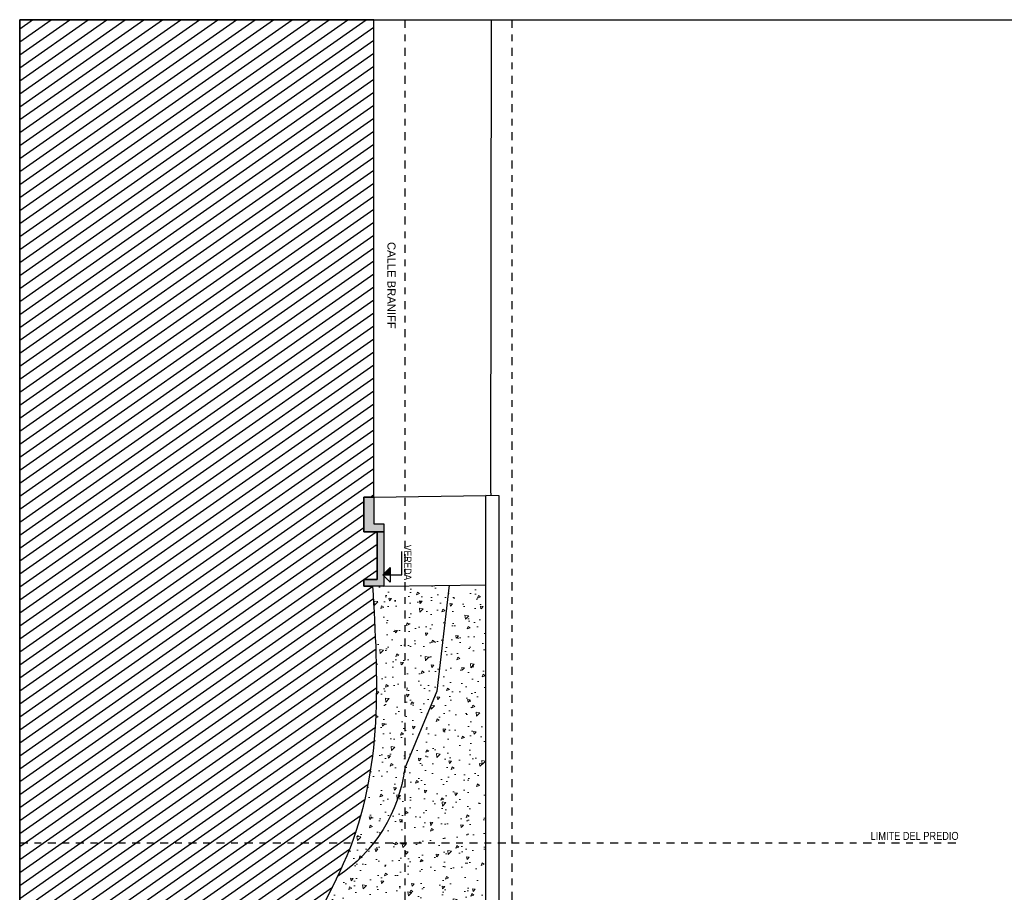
# Model space of a CAD drawing. Header units: millimetres. Extents: x 4617 to 4884, y 1258 to 1784.
# Tile 38 of 168: x 4672 to 4687, y 1316 to 1329. Entities that reach past the tile are written whole.
import ezdxf
from ezdxf.enums import TextEntityAlignment as Align

# ---------------------------------------------------------------- set-up
doc = ezdxf.new("R2010")
doc.units = ezdxf.units.MM
doc.header["$LTSCALE"] = 0.4
doc.linetypes.add('DASHDOT', pattern=[1, 0.5, -0.25, 0, -0.25])
for name, color, linetype in [('00 AC - CUBIERTA', 1, 'Continuous'), ('00 AC - SUELO', 1, 'Continuous'), ('00 AC - SUELO HATCH', 253, 'Continuous'), ('200', 6, 'Continuous'), ('200cotas50', 1, 'Continuous'), ('A MURO', 1, 'Continuous'), ('A VEGETACIÓN', 253, 'Continuous'), ('TXT', 3, 'Continuous')]:
    doc.layers.add(name, color=color, linetype=linetype)
doc.layers.add('A_PAVIMENTO EXT_', color=254, linetype='Continuous', lineweight=9)
doc.styles.add('arial', font='arial.ttf')
doc.styles.add('ARIAL NARROW', font='ARIALN.TTF')

# ---------------------------------------------------------------- blocks, each defined once
blk = doc.blocks.new('Nivel corte')
at = {"color": 0}
for p, q in [((0, 0.2), (0.25, 0.2)), ((0, 0), (0, 0.2)), ((0.078, 0.078), (-0.078, 0.078)), ((0, 0), (-0.078, 0.078)), ((0, 0), (0.078, 0.078))]:
    blk.add_line(p, q, dxfattribs=at)
blk.add_solid([(0, 0), (0.078, 0.078), (0, 0.078), (0.078, 0.078)], dxfattribs=at)
at = {"color": 0, "style": 'ARIAL NARROW', "flags": 4}
blk.add_attdef('NIVEL', text='', height=0.08, dxfattribs=at).set_placement((0.125, 0.2), align=Align.BOTTOM_CENTER)

msp = doc.modelspace()

# ---------------------------------------------------------------- hatches: boundary and pattern name
at = {"layer": '00 AC - SUELO HATCH'}
h = msp.add_hatch(color=252, dxfattribs=at)
h.dxf.hatch_style = 1
h.paths.add_polyline_path([(4677.323, 1320.917), (4677.323, 1320.107), (4677.023, 1320.107), (4677.023, 1320.207), (4677.223, 1320.207), (4677.223, 1320.917)])
h.paths.add_polyline_path([(4677.323, 1321.037), (4677.323, 1320.917), (4677.223, 1320.917), (4677.023, 1320.917), (4677.023, 1321.437), (4677.173, 1321.437), (4677.173, 1321.037)])
at = {"layer": 'A VEGETACIÓN'}
h = msp.add_hatch(dxfattribs=at)
h.set_pattern_fill('LINE', color=253, scale=0.05, angle=-55, double=1)
h.set_pattern_definition([(215, (4548.78978, 1691.46104), (0.09105526, -0.130040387), [])])
edge = h.paths.add_edge_path()
edge.add_spline(control_points=[(4677.192, 1261.169), (4677.209, 1262.221), (4677.226, 1263.142), (4677.244, 1264.062)], knot_values=[19.774288, 19.774288, 19.774288, 19.774288, 20.371684, 20.371684, 20.371684, 20.371684], weights=[1, 1, 1, 1], degree=3, periodic=0)
edge.add_spline(control_points=[(4677.244, 1264.062), (4677.232, 1264.827), (4677.22, 1265.591), (4677.216, 1265.897)], knot_values=[20.371684, 20.371684, 20.371684, 20.371684, 20.790947, 20.790947, 20.790947, 20.790947], weights=[1, 1, 1, 1], degree=3, periodic=0)
edge.add_spline(control_points=[(4677.216, 1265.897), (4677.168, 1266.192), (4677.152, 1266.299), (4677.144, 1266.34)], knot_values=[20.790947, 20.790947, 20.790947, 20.790947, 20.818507, 20.818507, 20.818507, 20.818507], weights=[1, 1, 1, 1], degree=3, periodic=0)
edge.add_line((4677.144, 1266.34), (4677.053, 1266.34))
edge.add_line((4677.053, 1266.34), (4677.053, 1266.54))
edge.add_line((4677.053, 1266.54), (4677.253, 1266.54))
edge.add_line((4677.253, 1266.54), (4677.253, 1269.812))
edge.add_line((4677.253, 1269.812), (4679.033, 1269.812))
edge.add_line((4679.033, 1269.812), (4679.033, 1272.392))
edge.add_line((4679.033, 1272.392), (4678.833, 1272.392))
edge.add_line((4678.833, 1272.392), (4678.833, 1272.692))
edge.add_line((4678.833, 1272.692), (4679.133, 1272.692))
edge.add_line((4679.133, 1272.692), (4679.133, 1302.422))
edge.add_line((4679.133, 1302.422), (4678.733, 1302.422))
edge.add_line((4678.733, 1302.422), (4678.733, 1302.722))
edge.add_line((4678.733, 1302.722), (4679.064, 1302.722))
edge.add_line((4679.064, 1302.722), (4679.033, 1303.821))
edge.add_line((4679.033, 1303.821), (4679.003, 1306.773))
edge.add_line((4679.003, 1306.773), (4678.803, 1306.773))
edge.add_line((4678.803, 1306.773), (4678.803, 1306.925))
edge.add_line((4678.803, 1306.925), (4679.099, 1306.923))
edge.add_line((4679.099, 1306.923), (4679.101, 1307.225))
edge.add_line((4679.101, 1307.225), (4679.096, 1307.381))
edge.add_line((4679.096, 1307.381), (4679.094, 1307.386))
edge.add_line((4679.094, 1307.386), (4679.111, 1307.687))
edge.add_line((4679.111, 1307.687), (4679.083, 1308.126))
edge.add_line((4679.083, 1308.126), (4679.089, 1308.443))
edge.add_line((4679.089, 1308.443), (4679.058, 1308.704))
edge.add_line((4679.058, 1308.704), (4679.086, 1308.795))
edge.add_line((4679.086, 1308.795), (4679.039, 1308.909))
edge.add_line((4679.039, 1308.909), (4679.08, 1309.452))
edge.add_line((4679.08, 1309.452), (4679.045, 1309.643))
edge.add_line((4679.045, 1309.643), (4679.061, 1309.705))
edge.add_line((4679.061, 1309.705), (4677.173, 1309.705))
edge.add_line((4677.173, 1309.705), (4677.173, 1311.426))
edge.add_line((4677.173, 1311.426), (4676.873, 1311.426))
edge.add_line((4676.873, 1311.426), (4676.873, 1311.626))
edge.add_line((4676.873, 1311.626), (4677.073, 1311.626))
edge.add_spline(control_points=[(4677.073, 1311.626), (4677.005, 1311.929), (4676.8, 1312.833), (4675.716, 1314.273), (4677.356, 1316.731), (4677.238, 1318.745), (4677.159, 1320.107)], knot_values=[0.000391, 0.000391, 0.000391, 0.000391, 0.937738, 2.800143, 4.73313, 8.774288, 8.774288, 8.774288, 8.774288], weights=[1, 1, 1, 1, 1, 1, 1], degree=3, periodic=0)
edge.add_spline(control_points=[(4677.159, 1320.107), (4677.114, 1320.107), (4677.068, 1320.107), (4677.023, 1320.107)], knot_values=[8.774288, 8.774288, 8.774288, 8.774288, 9.774288, 9.774288, 9.774288, 9.774288], weights=[1, 1, 1, 1], degree=3, periodic=0)
edge.add_spline(control_points=[(4677.023, 1320.107), (4677.023, 1320.14), (4677.023, 1320.173), (4677.023, 1320.207)], knot_values=[9.774288, 9.774288, 9.774288, 9.774288, 10.774288, 10.774288, 10.774288, 10.774288], weights=[1, 1, 1, 1], degree=3, periodic=0)
edge.add_spline(control_points=[(4677.023, 1320.207), (4677.09, 1320.207), (4677.156, 1320.207), (4677.223, 1320.207)], knot_values=[10.774288, 10.774288, 10.774288, 10.774288, 11.774288, 11.774288, 11.774288, 11.774288], weights=[1, 1, 1, 1], degree=3, periodic=0)
edge.add_spline(control_points=[(4677.223, 1320.207), (4677.223, 1320.444), (4677.223, 1320.68), (4677.223, 1320.917)], knot_values=[11.774288, 11.774288, 11.774288, 11.774288, 12.774288, 12.774288, 12.774288, 12.774288], weights=[1, 1, 1, 1], degree=3, periodic=0)
edge.add_spline(control_points=[(4677.223, 1320.917), (4677.156, 1320.917), (4677.09, 1320.917), (4677.023, 1320.917)], knot_values=[12.774288, 12.774288, 12.774288, 12.774288, 13.774288, 13.774288, 13.774288, 13.774288], weights=[1, 1, 1, 1], degree=3, periodic=0)
edge.add_spline(control_points=[(4677.023, 1320.917), (4677.023, 1321.09), (4677.023, 1321.264), (4677.023, 1321.437)], knot_values=[13.774288, 13.774288, 13.774288, 13.774288, 14.774288, 14.774288, 14.774288, 14.774288], weights=[1, 1, 1, 1], degree=3, periodic=0)
edge.add_spline(control_points=[(4677.023, 1321.437), (4677.073, 1321.437), (4677.123, 1321.437), (4677.173, 1321.437)], knot_values=[14.774288, 14.774288, 14.774288, 14.774288, 15.774288, 15.774288, 15.774288, 15.774288], weights=[1, 1, 1, 1], degree=3, periodic=0)
edge.add_spline(control_points=[(4677.173, 1321.437), (4677.173, 1323.813), (4677.173, 1326.188), (4677.173, 1328.564)], knot_values=[15.774288, 15.774288, 15.774288, 15.774288, 16.774288, 16.774288, 16.774288, 16.774288], weights=[1, 1, 1, 1], degree=3, periodic=0)
edge.add_spline(control_points=[(4677.173, 1328.564), (4675.41, 1328.564), (4673.647, 1328.564), (4671.883, 1328.564)], knot_values=[16.774288, 16.774288, 16.774288, 16.774288, 17.774288, 17.774288, 17.774288, 17.774288], weights=[1, 1, 1, 1], degree=3, periodic=0)
edge.add_spline(control_points=[(4671.883, 1328.564), (4671.883, 1306.099), (4671.883, 1283.634), (4671.883, 1261.169)], knot_values=[17.774288, 17.774288, 17.774288, 17.774288, 18.774288, 18.774288, 18.774288, 18.774288], weights=[1, 1, 1, 1], degree=3, periodic=0)
edge.add_spline(control_points=[(4671.883, 1261.169), (4673.653, 1261.169), (4675.422, 1261.169), (4677.192, 1261.169)], knot_values=[18.774288, 18.774288, 18.774288, 18.774288, 19.774288, 19.774288, 19.774288, 19.774288], weights=[1, 1, 1, 1], degree=3, periodic=0)
at = {"layer": 'A_PAVIMENTO EXT_'}
h = msp.add_hatch(dxfattribs=at)
h.set_pattern_fill('AR-CONC', color=256, scale=0.0025, angle=270)
h.set_pattern_definition([(230, (4548.7898, 1771.97546), (-0.45546167, 0.0398477), [0.047625, -0.523875]), (175, (4548.7898, 1771.97546), (0.08810855, -0.4776421), [0.0381, -0.41910146]), (280.45144, (4548.75183, 1771.9788), (-0.3673531, -0.4377944), [0.040475, -0.4452256]), (226.1842, (4548.7898, 1771.84846), (-0.6776976, 0.1051058), [0.0714375, -0.7858125]), (276.63556, (4548.7333, 1771.8572), (-0.5935103, -0.6185653), [0.0607126, -0.667839]), (171.18415, (4548.7898, 1771.84846), (-0.5935103, -0.6185653), [0.0571499, -0.6286493]), (201, (4548.7263, 1771.8802), (-0.37903598, 0.255663), [0.047625, -0.523875]), (146, (4548.7263, 1771.8802), (-0.15450507, -0.4604699), [0.0381, -0.4191]), (251.45144, (4548.6947, 1771.9015), (-0.53354105, -0.20480692), [0.040475, -0.44522484]), (217.5, (4548.78978, 1771.97546), (-0.00772151, -0.211387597), [0, -0.41402, 0, -0.42545, 0, -0.4206875]), (187.5, (4548.78978, 1771.97546), (-0.16704916, -0.25045144), [0, -0.24257, 0, -0.404495, 0, -0.1603375]), (147.5, (4548.93139, 1771.97546), (-0.33897649, 0.01432186), [0, -0.15875, 0, -0.4953, 0, -0.657225]), (137.5, (4548.9949, 1771.97546), (-0.37032295, -0.06356623), [0, -0.206375, 0, -0.32893, 0, -0.466725])])
edge = h.paths.add_edge_path()
edge.add_line((4677.273, 1311.626), (4677.633, 1311.626))
edge.add_line((4677.633, 1311.626), (4677.633, 1313.574))
edge.add_arc((4674.465, 1309.452), 5.199, 52.4593, 70.1449)
edge.add_line((4676.231, 1314.341), (4676.231, 1314.278))
edge.add_line((4676.231, 1314.278), (4676.133, 1314.376))
edge.add_spline(control_points=[(4676.133, 1314.376), (4676.131, 1314.337), (4676.13, 1313.723), (4676.8, 1312.833), (4677.005, 1311.929), (4677.073, 1311.626)], knot_values=[0.000391, 0.000391, 0.000391, 0.000391, 0.125229, 1.987634, 2.924981, 2.924981, 2.924981, 2.924981], degree=3, periodic=0)
edge.add_line((4677.073, 1311.626), (4677.273, 1311.626))
h.paths.add_polyline_path([(4678.824, 1311.626), (4678.552, 1312.372), (4677.905, 1313.35, 0.016941), (4677.633, 1313.574), (4677.633, 1311.626)], flags=17)
h.paths.add_polyline_path([(4678.552, 1312.372), (4678.824, 1311.626), (4678.844, 1311.626), (4678.844, 1316.276), (4677.633, 1316.276), (4677.633, 1313.574, -0.016941), (4677.905, 1313.35)])
edge = h.paths.add_edge_path()
edge.add_line((4677.633, 1313.574), (4677.633, 1316.276))
edge.add_line((4677.633, 1316.276), (4676.848, 1316.276))
edge.add_spline(control_points=[(4676.848, 1316.276), (4676.824, 1316.212), (4676.568, 1315.566), (4676.157, 1314.935), (4676.133, 1314.376)], knot_values=[2.924981, 2.924981, 2.924981, 2.924981, 3.123583, 4.931733, 4.931733, 4.931733, 4.931733], degree=3, periodic=0)
edge.add_line((4676.133, 1314.376), (4676.231, 1314.474))
edge.add_line((4676.231, 1314.474), (4676.231, 1314.341))
edge.add_arc((4674.465, 1309.452), 5.199, 52.4593, 70.1449, ccw=False)
h.paths.add_polyline_path([(4678.844, 1316.276), (4678.844, 1320.128), (4677.633, 1320.111), (4677.633, 1316.276)])
edge = h.paths.add_edge_path()
edge.add_line((4677.633, 1316.276), (4677.633, 1320.111))
edge.add_line((4677.633, 1320.111), (4677.323, 1320.107))
edge.add_line((4677.323, 1320.107), (4677.159, 1320.107))
edge.add_spline(control_points=[(4677.159, 1320.107), (4677.234, 1318.812), (4677.31, 1317.516), (4676.848, 1316.276)], knot_values=[4.931733, 4.931733, 4.931733, 4.931733, 8.774288, 8.774288, 8.774288, 8.774288], degree=3, periodic=0)
edge.add_line((4676.848, 1316.276), (4677.633, 1316.276))
h.paths.add_polyline_path([(4676.385, 1314.687), (4676.385, 1314.375), (4676.538, 1314.375), (4676.538, 1314.687)], flags=24)

# ---------------------------------------------------------------- linework, layer by layer
at = {"layer": '00 AC - CUBIERTA', "color": 252}
for points in [[(4677.173, 1321.437), (4678.843, 1321.458)], [(4679.042, 1321.456), (4678.843, 1321.458)], [(4678.844, 1311.576), (4678.844, 1321.456)], [(4679.042, 1311.576), (4679.042, 1321.456)], [(4677.323, 1320.107), (4678.844, 1320.128)]]:
    msp.add_lwpolyline(points, dxfattribs=at)
at = {"layer": '00 AC - SUELO'}
msp.add_lwpolyline([(4677.323, 1321.037), (4677.323, 1320.917), (4677.023, 1320.917), (4677.023, 1321.437), (4677.173, 1321.437), (4677.173, 1321.037), (4677.323, 1321.037)], dxfattribs=at)
msp.add_lwpolyline([(4677.323, 1320.917), (4677.323, 1320.107), (4677.023, 1320.107), (4677.023, 1320.207), (4677.223, 1320.207), (4677.223, 1320.917)], close=True, dxfattribs=at)
at = {"layer": '200', "color": 2, "linetype": 'DASHDOT', "ltscale": 0.6}
msp.add_line((4671.883, 1316.276), (4685.863, 1316.276), dxfattribs=at)
for points in [[(4677.633, 1328.564), (4677.633, 1261.169)], [(4679.233, 1328.564), (4679.233, 1261.169)]]:
    msp.add_lwpolyline(points, dxfattribs=at)
at = {"layer": 'A MURO'}
msp.add_lwpolyline([(4686.883, 1328.564), (4686.883, 1261.169), (4671.883, 1261.169), (4671.883, 1328.564)], close=True, dxfattribs=at)
for points in [[(4677.173, 1321.437), (4677.173, 1328.564), (4671.883, 1328.564), (4671.883, 1261.169), (4677.192, 1261.169)], [(4677.173, 1321.437), (4677.023, 1321.437), (4677.023, 1320.917), (4677.223, 1320.917), (4677.223, 1320.207), (4677.023, 1320.207), (4677.023, 1320.107), (4677.159, 1320.107)], [(4677.159, 1320.107), (4677.023, 1320.107), (4677.023, 1320.207), (4677.223, 1320.207), (4677.223, 1320.917), (4677.023, 1320.917), (4677.023, 1321.437), (4677.173, 1321.437)]]:
    msp.add_lwpolyline(points, dxfattribs=at)
at = {"layer": 'A MURO', "color": 252}
msp.add_lwpolyline([(4678.932, 1321.456), (4678.919, 1321.508), (4678.932, 1328.562)], dxfattribs=at)
at = {"layer": 'A MURO'}
msp.add_lwpolyline([(4678.296, 1320.12), (4678.115, 1318.54), (4677.633, 1317.391, -0.219472), (4676.631, 1315.773)], format="xyb", dxfattribs=at)
msp.add_spline([(4677.073, 1311.626), (4676.819, 1312.528), (4676.133, 1314.26), (4676.772, 1316.084), (4677.159, 1320.107)], degree=3, dxfattribs=at)

# ---------------------------------------------------------------- block references
at = {"layer": 'TXT'}
ref = msp.add_blockref('Nivel corte', (4677.309, 1320.274), dxfattribs=dict(at, xscale=-1.4, yscale=1.4, zscale=1.4, rotation=269.9999999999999))
ref.add_attrib('NIVEL', 'VEREDA ', dxfattribs={"layer": '0', "color": 0, "height": 0.112, "rotation": 270, "style": 'ARIAL NARROW', "flags": 4}).set_placement((4677.589, 1320.442), align=Align.BOTTOM_CENTER)

# ---------------------------------------------------------------- texts
at = {"layer": '200cotas50', "insert": (4685.906, 1316.316), "char_height": 0.12, "attachment_point": 9, "style": 'ARIAL NARROW'}
msp.add_mtext_dynamic_manual_height_columns('LIMITE DEL PREDIO', width=1.98618, gutter_width=0.9, heights=[0], dxfattribs=at)
at = {"layer": 'TXT', "ltscale": 0.3, "insert": (4677.496, 1323.95), "char_height": 0.12, "attachment_point": 3, "rotation": 270, "style": 'arial'}
msp.add_mtext_dynamic_manual_height_columns('CALLE BRANIFF', width=4.7818, gutter_width=0.000625, heights=[0], dxfattribs=at)

doc.saveas('drawing.dxf')
